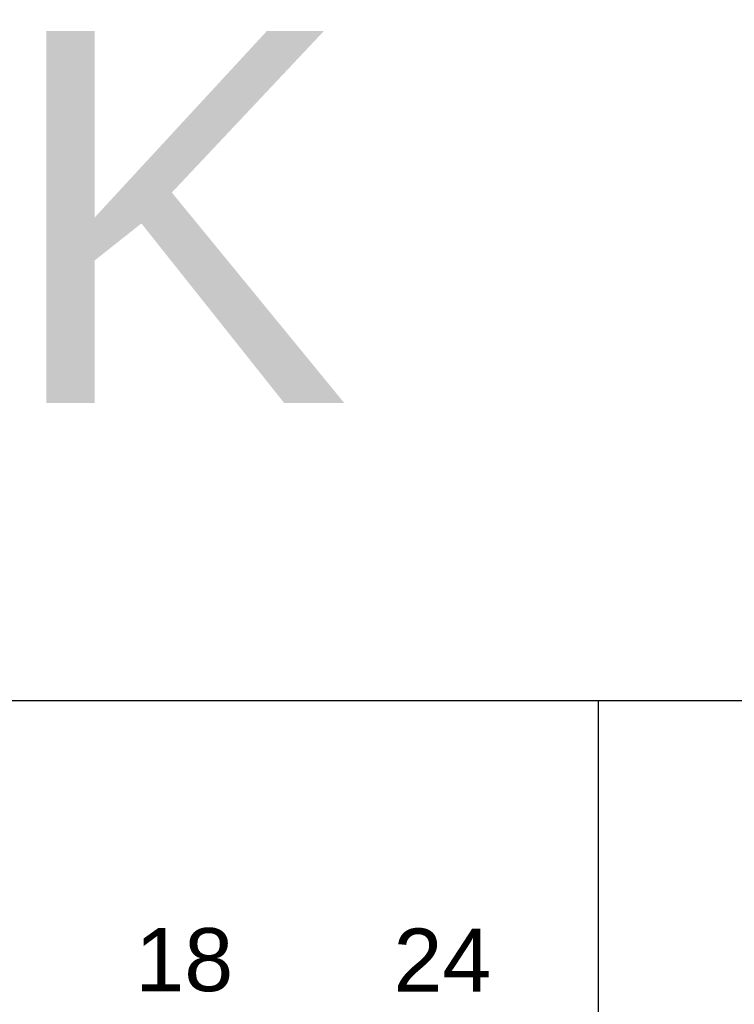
# Model space of a CAD drawing. Header units: millimetres. Extents: x -28926 to 10786, y -11879 to 29672.
# Tile 15 of 24: x -28190 to -27997, y 27276 to 27541. Entities that reach past the tile are written whole.
import ezdxf
from ezdxf.enums import TextEntityAlignment as Align

# ---------------------------------------------------------------- set-up
doc = ezdxf.new("R2010")
doc.units = ezdxf.units.MM
doc.header["$LTSCALE"] = 100
doc.layers.add('ECS_LEV_SYM_TEXT', color=7, linetype='Continuous')
doc.layers.add('EL$6----', color=7, linetype='Continuous')
doc.styles.add('Arial', font='arial.ttf')
doc.styles.get("Standard").update_dxf_attribs({"font": 'arial.ttf'})

# ---------------------------------------------------------------- blocks, each defined once
blk = doc.blocks.new('*U65')
blk.add_lwpolyline([(172.04, -2478.39), (2332.04, -2478.39), (2332.04, -2028.39), (172.04, -2028.39)], close=True)
blk = doc.blocks.new('Theben digitale schakelklok')
at = {"flags": 128}
blk.add_lwpolyline([(360, -450), (360, 0), (0, 0), (0, -450)], close=True, dxfattribs=at)
at = {"layer": 'ECS_LEV_SYM_TEXT', "color": 7, "linetype": 'Continuous', "char_height": 16.941, "attachment_point": 5}
for s, insert in [('18', (248.56, -69.71)), ('24', (318, -69.71))]:
    blk.add_mtext_dynamic_manual_height_columns(s, width=113.7419, gutter_width=56.47, heights=[0], dxfattribs=dict(at, insert=insert))
at = {"layer": 'ECS_LEV_SYM_TEXT', "color": 7, "linetype": 'Continuous'}
blk.add_attdef('TYPE', text='', height=13.55, rotation=90, dxfattribs=at).set_placement((335.61, -254.92), align=Align.TOP_LEFT)

msp = doc.modelspace()

# ---------------------------------------------------------------- block references
at = {"layer": 'EL$6----'}
for name, p in [('*U65', (-28925.89, 29385.91)), ('Theben digitale schakelklok', (-28393.85, 27357.52))]:
    msp.add_blockref(name, p, dxfattribs=at)

# ---------------------------------------------------------------- texts
at = {"layer": 'EL$6----', "color": 0, "style": 'Arial'}
msp.add_text('SK', height=100, dxfattribs=at).set_placement((-28193.85, 27407.52), align=Align.BOTTOM_CENTER)

doc.saveas('drawing.dxf')
